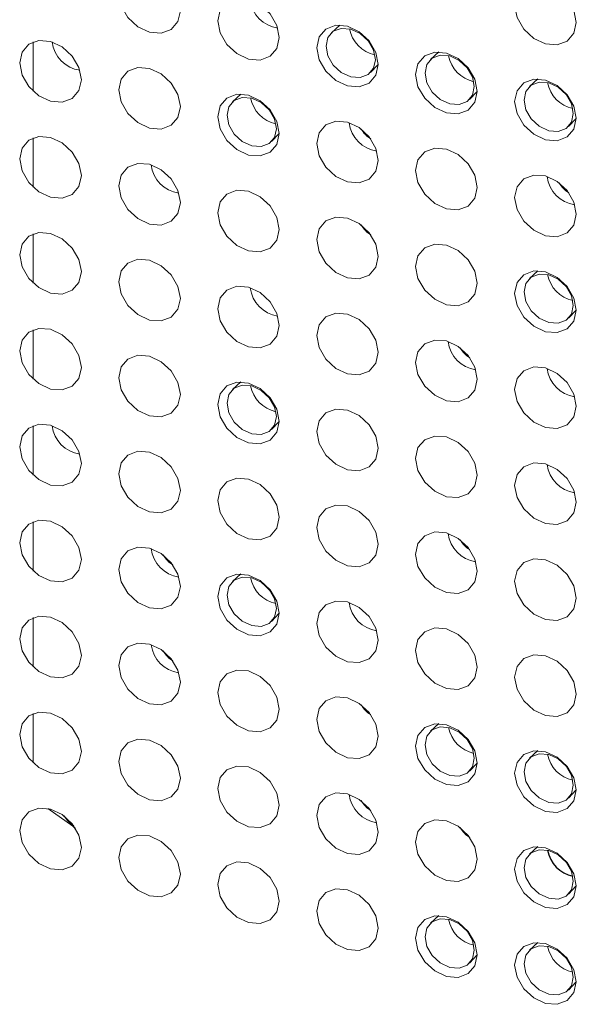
# Paper-space layout '_Trimetric' of a CAD drawing. Header units: millimetres. Extents: x -1485 to 1441, y -378 to 2620.
# Tile 8 of 86: x -1088 to -1068, y 933 to 968. Entities that reach past the tile are written whole.
import ezdxf

# ---------------------------------------------------------------- set-up
doc = ezdxf.new("R2010")
doc.units = ezdxf.units.MM

psp = doc.layouts.new('_Trimetric')

# ---------------------------------------------------------------- linework, layer by layer
at = {"color": 144, "linetype": 'Continuous', "lineweight": 18}
for p, q in [((-1076.432, 967.695), (-1076.728, 967.421)), ((-1087.394, 965.33), (-1087.394, 967.092)), ((-1072.895, 966.733), (-1073.191, 966.459)), ((-1075.338, 965.996), (-1075.057, 966.285)), ((-1069.357, 965.772), (-1069.653, 965.498)), ((-1071.8, 965.035), (-1071.519, 965.324)), ((-1068.262, 964.073), (-1067.982, 964.362)), ((-1087.394, 961.901), (-1087.394, 963.663)), ((-1087.394, 958.473), (-1087.394, 960.234)), ((-1069.357, 958.914), (-1069.653, 958.641)), ((-1068.262, 957.216), (-1067.982, 957.505)), ((-1087.394, 955.044), (-1087.394, 956.806)), ((-1087.394, 951.615), (-1087.394, 953.377)), ((-1087.394, 948.187), (-1087.394, 949.948)), ((-1087.394, 944.758), (-1087.394, 946.52)), ((-1087.394, 941.329), (-1087.394, 943.091)), ((-1072.895, 942.732), (-1073.191, 942.459)), ((-1069.357, 941.771), (-1069.653, 941.497)), ((-1071.8, 941.034), (-1071.519, 941.323)), ((-1068.262, 940.072), (-1067.982, 940.362)), ((-1072.895, 935.875), (-1073.191, 935.601)), ((-1071.8, 934.177), (-1071.519, 934.466))]:
    psp.add_line(p, q, dxfattribs=at)
at = {"color": 7, "linetype": 'Continuous', "lineweight": 25}
for p, q in [((-1079.97, 965.227), (-1080.266, 964.954)), ((-1078.875, 963.529), (-1078.595, 963.818)), ((-1079.97, 954.941), (-1080.266, 954.668)), ((-1078.875, 953.243), (-1078.595, 953.532)), ((-1079.97, 948.084), (-1080.266, 947.81)), ((-1078.875, 946.386), (-1078.595, 946.675)), ((-1069.357, 938.342), (-1069.653, 938.069)), ((-1068.262, 936.644), (-1067.982, 936.933)), ((-1069.357, 934.914), (-1069.653, 934.64)), ((-1068.262, 933.215), (-1067.982, 933.504))]:
    psp.add_line(p, q, dxfattribs=at)
at = {"color": 144, "linetype": 'Continuous', "lineweight": 18, "flags": 128}
for points in [[(-1082.132, 968.209), (-1082.216, 967.824), (-1082.455, 967.542), (-1082.812, 967.408), (-1083.234, 967.441), (-1083.655, 967.637), (-1084.013, 967.966), (-1084.252, 968.377), (-1084.336, 968.808), (-1084.252, 969.194), (-1084.013, 969.476), (-1083.655, 969.61), (-1083.234, 969.577), (-1082.812, 969.381), (-1082.455, 969.052), (-1082.216, 968.641), (-1082.132, 968.209)], [(-1067.982, 967.792), (-1068.065, 967.406), (-1068.304, 967.125), (-1068.662, 966.991), (-1069.083, 967.024), (-1069.505, 967.22), (-1069.862, 967.548), (-1070.101, 967.96), (-1070.185, 968.391), (-1070.101, 968.777), (-1069.862, 969.058), (-1069.505, 969.193), (-1069.083, 969.159), (-1068.662, 968.964), (-1068.304, 968.635), (-1068.065, 968.224), (-1067.982, 967.792)], [(-1078.595, 967.248), (-1078.678, 966.862), (-1078.917, 966.581), (-1079.275, 966.446), (-1079.696, 966.48), (-1080.118, 966.676), (-1080.475, 967.004), (-1080.714, 967.415), (-1080.798, 967.847), (-1080.714, 968.233), (-1080.475, 968.514), (-1080.118, 968.648), (-1079.696, 968.615), (-1079.275, 968.419), (-1078.917, 968.091), (-1078.678, 967.679), (-1078.595, 967.248)], [(-1075.057, 966.287), (-1075.141, 965.901), (-1075.38, 965.619), (-1075.737, 965.485), (-1076.159, 965.518), (-1076.58, 965.714), (-1076.938, 966.043), (-1077.176, 966.454), (-1077.26, 966.885), (-1077.176, 967.271), (-1076.938, 967.553), (-1076.58, 967.687), (-1076.159, 967.654), (-1075.737, 967.458), (-1075.38, 967.129), (-1075.141, 966.718), (-1075.057, 966.287)], [(-1075.163, 966.458), (-1075.23, 966.803), (-1075.421, 967.132), (-1075.707, 967.395), (-1076.044, 967.551), (-1076.381, 967.578), (-1076.667, 967.471), (-1076.858, 967.246), (-1076.925, 966.937), (-1076.858, 966.592), (-1076.667, 966.264), (-1076.381, 966.001), (-1076.044, 965.844), (-1075.707, 965.818), (-1075.421, 965.925), (-1075.23, 966.15), (-1075.163, 966.458)], [(-1085.67, 965.742), (-1085.754, 965.356), (-1085.993, 965.075), (-1086.35, 964.941), (-1086.772, 964.974), (-1087.193, 965.17), (-1087.551, 965.498), (-1087.789, 965.91), (-1087.873, 966.341), (-1087.789, 966.727), (-1087.551, 967.008), (-1087.193, 967.143), (-1086.772, 967.109), (-1086.35, 966.914), (-1085.993, 966.585), (-1085.754, 966.174), (-1085.67, 965.742)], [(-1071.519, 965.325), (-1071.603, 964.939), (-1071.842, 964.658), (-1072.199, 964.523), (-1072.621, 964.557), (-1073.042, 964.753), (-1073.4, 965.081), (-1073.639, 965.492), (-1073.723, 965.924), (-1073.639, 966.31), (-1073.4, 966.591), (-1073.042, 966.726), (-1072.621, 966.692), (-1072.199, 966.496), (-1071.842, 966.168), (-1071.603, 965.756), (-1071.519, 965.325)], [(-1071.626, 965.497), (-1071.693, 965.842), (-1071.884, 966.171), (-1072.169, 966.433), (-1072.506, 966.59), (-1072.843, 966.616), (-1073.129, 966.509), (-1073.32, 966.284), (-1073.387, 965.976), (-1073.32, 965.631), (-1073.129, 965.302), (-1072.843, 965.039), (-1072.506, 964.883), (-1072.169, 964.856), (-1071.884, 964.964), (-1071.693, 965.189), (-1071.626, 965.497)], [(-1082.132, 964.781), (-1082.216, 964.395), (-1082.455, 964.113), (-1082.812, 963.979), (-1083.234, 964.012), (-1083.655, 964.208), (-1084.013, 964.537), (-1084.252, 964.948), (-1084.336, 965.38), (-1084.252, 965.765), (-1084.013, 966.047), (-1083.655, 966.181), (-1083.234, 966.148), (-1082.812, 965.952), (-1082.455, 965.623), (-1082.216, 965.212), (-1082.132, 964.781)], [(-1067.982, 964.364), (-1068.065, 963.978), (-1068.304, 963.696), (-1068.662, 963.562), (-1069.083, 963.595), (-1069.505, 963.791), (-1069.862, 964.12), (-1070.101, 964.531), (-1070.185, 964.962), (-1070.101, 965.348), (-1069.862, 965.63), (-1069.505, 965.764), (-1069.083, 965.731), (-1068.662, 965.535), (-1068.304, 965.206), (-1068.065, 964.795), (-1067.982, 964.364)], [(-1068.088, 964.536), (-1068.155, 964.88), (-1068.346, 965.209), (-1068.632, 965.472), (-1068.969, 965.628), (-1069.306, 965.655), (-1069.591, 965.548), (-1069.782, 965.323), (-1069.849, 965.014), (-1069.782, 964.669), (-1069.591, 964.341), (-1069.306, 964.078), (-1068.969, 963.921), (-1068.632, 963.895), (-1068.346, 964.002), (-1068.155, 964.227), (-1068.088, 964.536)], [(-1078.595, 963.819), (-1078.678, 963.433), (-1078.917, 963.152), (-1079.275, 963.018), (-1079.696, 963.051), (-1080.118, 963.247), (-1080.475, 963.575), (-1080.714, 963.987), (-1080.798, 964.418), (-1080.714, 964.804), (-1080.475, 965.085), (-1080.118, 965.22), (-1079.696, 965.186), (-1079.275, 964.991), (-1078.917, 964.662), (-1078.678, 964.251), (-1078.595, 963.819)], [(-1078.701, 963.991), (-1078.768, 964.336), (-1078.959, 964.665), (-1079.245, 964.928), (-1079.582, 965.084), (-1079.919, 965.111), (-1080.204, 965.003), (-1080.395, 964.778), (-1080.462, 964.47), (-1080.395, 964.125), (-1080.204, 963.796), (-1079.919, 963.534), (-1079.582, 963.377), (-1079.245, 963.351), (-1078.959, 963.458), (-1078.768, 963.683), (-1078.701, 963.991)], [(-1075.057, 962.858), (-1075.141, 962.472), (-1075.38, 962.191), (-1075.737, 962.056), (-1076.159, 962.09), (-1076.58, 962.285), (-1076.938, 962.614), (-1077.176, 963.025), (-1077.26, 963.457), (-1077.176, 963.842), (-1076.938, 964.124), (-1076.58, 964.258), (-1076.159, 964.225), (-1075.737, 964.029), (-1075.38, 963.701), (-1075.141, 963.289), (-1075.057, 962.858)], [(-1085.67, 962.314), (-1085.754, 961.928), (-1085.993, 961.646), (-1086.35, 961.512), (-1086.772, 961.545), (-1087.193, 961.741), (-1087.551, 962.07), (-1087.789, 962.481), (-1087.873, 962.912), (-1087.789, 963.298), (-1087.551, 963.58), (-1087.193, 963.714), (-1086.772, 963.681), (-1086.35, 963.485), (-1085.993, 963.156), (-1085.754, 962.745), (-1085.67, 962.314)], [(-1071.519, 961.896), (-1071.603, 961.511), (-1071.842, 961.229), (-1072.199, 961.095), (-1072.621, 961.128), (-1073.042, 961.324), (-1073.4, 961.653), (-1073.639, 962.064), (-1073.723, 962.495), (-1073.639, 962.881), (-1073.4, 963.163), (-1073.042, 963.297), (-1072.621, 963.264), (-1072.199, 963.068), (-1071.842, 962.739), (-1071.603, 962.328), (-1071.519, 961.896)], [(-1082.132, 961.352), (-1082.216, 960.966), (-1082.455, 960.685), (-1082.812, 960.55), (-1083.234, 960.584), (-1083.655, 960.78), (-1084.013, 961.108), (-1084.252, 961.52), (-1084.336, 961.951), (-1084.252, 962.337), (-1084.013, 962.618), (-1083.655, 962.753), (-1083.234, 962.719), (-1082.812, 962.523), (-1082.455, 962.195), (-1082.216, 961.784), (-1082.132, 961.352)], [(-1067.982, 960.935), (-1068.065, 960.549), (-1068.304, 960.268), (-1068.662, 960.133), (-1069.083, 960.167), (-1069.505, 960.362), (-1069.862, 960.691), (-1070.101, 961.102), (-1070.185, 961.534), (-1070.101, 961.92), (-1069.862, 962.201), (-1069.505, 962.335), (-1069.083, 962.302), (-1068.662, 962.106), (-1068.304, 961.778), (-1068.065, 961.366), (-1067.982, 960.935)], [(-1078.595, 960.391), (-1078.678, 960.005), (-1078.917, 959.723), (-1079.275, 959.589), (-1079.696, 959.622), (-1080.118, 959.818), (-1080.475, 960.147), (-1080.714, 960.558), (-1080.798, 960.989), (-1080.714, 961.375), (-1080.475, 961.657), (-1080.118, 961.791), (-1079.696, 961.758), (-1079.275, 961.562), (-1078.917, 961.233), (-1078.678, 960.822), (-1078.595, 960.391)], [(-1075.057, 959.429), (-1075.141, 959.043), (-1075.38, 958.762), (-1075.737, 958.628), (-1076.159, 958.661), (-1076.58, 958.857), (-1076.938, 959.185), (-1077.176, 959.597), (-1077.26, 960.028), (-1077.176, 960.414), (-1076.938, 960.695), (-1076.58, 960.83), (-1076.159, 960.796), (-1075.737, 960.6), (-1075.38, 960.272), (-1075.141, 959.861), (-1075.057, 959.429)], [(-1085.67, 958.885), (-1085.754, 958.499), (-1085.993, 958.218), (-1086.35, 958.083), (-1086.772, 958.117), (-1087.193, 958.312), (-1087.551, 958.641), (-1087.789, 959.052), (-1087.873, 959.484), (-1087.789, 959.87), (-1087.551, 960.151), (-1087.193, 960.285), (-1086.772, 960.252), (-1086.35, 960.056), (-1085.993, 959.728), (-1085.754, 959.316), (-1085.67, 958.885)], [(-1071.519, 958.468), (-1071.603, 958.082), (-1071.842, 957.8), (-1072.199, 957.666), (-1072.621, 957.699), (-1073.042, 957.895), (-1073.4, 958.224), (-1073.639, 958.635), (-1073.723, 959.067), (-1073.639, 959.452), (-1073.4, 959.734), (-1073.042, 959.868), (-1072.621, 959.835), (-1072.199, 959.639), (-1071.842, 959.31), (-1071.603, 958.899), (-1071.519, 958.468)], [(-1082.132, 957.923), (-1082.216, 957.538), (-1082.455, 957.256), (-1082.812, 957.122), (-1083.234, 957.155), (-1083.655, 957.351), (-1084.013, 957.68), (-1084.252, 958.091), (-1084.336, 958.522), (-1084.252, 958.908), (-1084.013, 959.19), (-1083.655, 959.324), (-1083.234, 959.291), (-1082.812, 959.095), (-1082.455, 958.766), (-1082.216, 958.355), (-1082.132, 957.923)], [(-1067.982, 957.506), (-1068.065, 957.12), (-1068.304, 956.839), (-1068.662, 956.705), (-1069.083, 956.738), (-1069.505, 956.934), (-1069.862, 957.262), (-1070.101, 957.674), (-1070.185, 958.105), (-1070.101, 958.491), (-1069.862, 958.772), (-1069.505, 958.907), (-1069.083, 958.873), (-1068.662, 958.678), (-1068.304, 958.349), (-1068.065, 957.938), (-1067.982, 957.506)], [(-1068.088, 957.678), (-1068.155, 958.023), (-1068.346, 958.352), (-1068.632, 958.614), (-1068.969, 958.771), (-1069.306, 958.798), (-1069.591, 958.69), (-1069.782, 958.465), (-1069.849, 958.157), (-1069.782, 957.812), (-1069.591, 957.483), (-1069.306, 957.221), (-1068.969, 957.064), (-1068.632, 957.037), (-1068.346, 957.145), (-1068.155, 957.37), (-1068.088, 957.678)], [(-1068.594, 958.629), (-1068.504, 958.496), (-1068.489, 958.477)], [(-1078.595, 956.962), (-1078.678, 956.576), (-1078.917, 956.295), (-1079.275, 956.16), (-1079.696, 956.194), (-1080.118, 956.389), (-1080.475, 956.718), (-1080.714, 957.129), (-1080.798, 957.561), (-1080.714, 957.947), (-1080.475, 958.228), (-1080.118, 958.362), (-1079.696, 958.329), (-1079.275, 958.133), (-1078.917, 957.805), (-1078.678, 957.393), (-1078.595, 956.962)], [(-1075.057, 956.001), (-1075.141, 955.615), (-1075.38, 955.333), (-1075.737, 955.199), (-1076.159, 955.232), (-1076.58, 955.428), (-1076.938, 955.757), (-1077.176, 956.168), (-1077.26, 956.599), (-1077.176, 956.985), (-1076.938, 957.267), (-1076.58, 957.401), (-1076.159, 957.368), (-1075.737, 957.172), (-1075.38, 956.843), (-1075.141, 956.432), (-1075.057, 956.001)], [(-1085.67, 955.456), (-1085.754, 955.07), (-1085.993, 954.789), (-1086.35, 954.655), (-1086.772, 954.688), (-1087.193, 954.884), (-1087.551, 955.212), (-1087.789, 955.624), (-1087.873, 956.055), (-1087.789, 956.441), (-1087.551, 956.722), (-1087.193, 956.857), (-1086.772, 956.823), (-1086.35, 956.628), (-1085.993, 956.299), (-1085.754, 955.888), (-1085.67, 955.456)], [(-1071.519, 955.039), (-1071.603, 954.653), (-1071.842, 954.372), (-1072.199, 954.237), (-1072.621, 954.271), (-1073.042, 954.467), (-1073.4, 954.795), (-1073.639, 955.206), (-1073.723, 955.638), (-1073.639, 956.024), (-1073.4, 956.305), (-1073.042, 956.44), (-1072.621, 956.406), (-1072.199, 956.21), (-1071.842, 955.882), (-1071.603, 955.47), (-1071.519, 955.039)], [(-1082.132, 954.495), (-1082.216, 954.109), (-1082.455, 953.827), (-1082.812, 953.693), (-1083.234, 953.726), (-1083.655, 953.922), (-1084.013, 954.251), (-1084.252, 954.662), (-1084.336, 955.094), (-1084.252, 955.479), (-1084.013, 955.761), (-1083.655, 955.895), (-1083.234, 955.862), (-1082.812, 955.666), (-1082.455, 955.337), (-1082.216, 954.926), (-1082.132, 954.495)], [(-1067.982, 954.078), (-1068.065, 953.692), (-1068.304, 953.41), (-1068.662, 953.276), (-1069.083, 953.309), (-1069.505, 953.505), (-1069.862, 953.834), (-1070.101, 954.245), (-1070.185, 954.676), (-1070.101, 955.062), (-1069.862, 955.344), (-1069.505, 955.478), (-1069.083, 955.445), (-1068.662, 955.249), (-1068.304, 954.92), (-1068.065, 954.509), (-1067.982, 954.078)], [(-1078.595, 953.533), (-1078.678, 953.147), (-1078.917, 952.866), (-1079.275, 952.732), (-1079.696, 952.765), (-1080.118, 952.961), (-1080.475, 953.289), (-1080.714, 953.701), (-1080.798, 954.132), (-1080.714, 954.518), (-1080.475, 954.799), (-1080.118, 954.934), (-1079.696, 954.9), (-1079.275, 954.705), (-1078.917, 954.376), (-1078.678, 953.965), (-1078.595, 953.533)], [(-1078.701, 953.705), (-1078.768, 954.05), (-1078.959, 954.379), (-1079.245, 954.642), (-1079.582, 954.798), (-1079.919, 954.825), (-1080.204, 954.717), (-1080.395, 954.492), (-1080.462, 954.184), (-1080.395, 953.839), (-1080.204, 953.51), (-1079.919, 953.248), (-1079.582, 953.091), (-1079.245, 953.064), (-1078.959, 953.172), (-1078.768, 953.397), (-1078.701, 953.705)], [(-1075.057, 952.572), (-1075.141, 952.186), (-1075.38, 951.905), (-1075.737, 951.77), (-1076.159, 951.804), (-1076.58, 951.999), (-1076.938, 952.328), (-1077.176, 952.739), (-1077.26, 953.171), (-1077.176, 953.556), (-1076.938, 953.838), (-1076.58, 953.972), (-1076.159, 953.939), (-1075.737, 953.743), (-1075.38, 953.415), (-1075.141, 953.003), (-1075.057, 952.572)], [(-1085.67, 952.028), (-1085.754, 951.642), (-1085.993, 951.36), (-1086.35, 951.226), (-1086.772, 951.259), (-1087.193, 951.455), (-1087.551, 951.784), (-1087.789, 952.195), (-1087.873, 952.626), (-1087.789, 953.012), (-1087.551, 953.294), (-1087.193, 953.428), (-1086.772, 953.395), (-1086.35, 953.199), (-1085.993, 952.87), (-1085.754, 952.459), (-1085.67, 952.028)], [(-1071.519, 951.61), (-1071.603, 951.225), (-1071.842, 950.943), (-1072.199, 950.809), (-1072.621, 950.842), (-1073.042, 951.038), (-1073.4, 951.366), (-1073.639, 951.778), (-1073.723, 952.209), (-1073.639, 952.595), (-1073.4, 952.877), (-1073.042, 953.011), (-1072.621, 952.978), (-1072.199, 952.782), (-1071.842, 952.453), (-1071.603, 952.042), (-1071.519, 951.61)], [(-1082.132, 951.066), (-1082.216, 950.68), (-1082.455, 950.399), (-1082.812, 950.264), (-1083.234, 950.298), (-1083.655, 950.494), (-1084.013, 950.822), (-1084.252, 951.234), (-1084.336, 951.665), (-1084.252, 952.051), (-1084.013, 952.332), (-1083.655, 952.467), (-1083.234, 952.433), (-1082.812, 952.237), (-1082.455, 951.909), (-1082.216, 951.497), (-1082.132, 951.066)], [(-1067.982, 950.649), (-1068.065, 950.263), (-1068.304, 949.982), (-1068.662, 949.847), (-1069.083, 949.881), (-1069.505, 950.076), (-1069.862, 950.405), (-1070.101, 950.816), (-1070.185, 951.248), (-1070.101, 951.634), (-1069.862, 951.915), (-1069.505, 952.049), (-1069.083, 952.016), (-1068.662, 951.82), (-1068.304, 951.492), (-1068.065, 951.08), (-1067.982, 950.649)], [(-1078.595, 950.105), (-1078.678, 949.719), (-1078.917, 949.437), (-1079.275, 949.303), (-1079.696, 949.336), (-1080.118, 949.532), (-1080.475, 949.861), (-1080.714, 950.272), (-1080.798, 950.703), (-1080.714, 951.089), (-1080.475, 951.371), (-1080.118, 951.505), (-1079.696, 951.472), (-1079.275, 951.276), (-1078.917, 950.947), (-1078.678, 950.536), (-1078.595, 950.105)], [(-1075.057, 949.143), (-1075.141, 948.757), (-1075.38, 948.476), (-1075.737, 948.342), (-1076.159, 948.375), (-1076.58, 948.571), (-1076.938, 948.899), (-1077.176, 949.311), (-1077.26, 949.742), (-1077.176, 950.128), (-1076.938, 950.409), (-1076.58, 950.544), (-1076.159, 950.51), (-1075.737, 950.314), (-1075.38, 949.986), (-1075.141, 949.575), (-1075.057, 949.143)], [(-1085.67, 948.599), (-1085.754, 948.213), (-1085.993, 947.932), (-1086.35, 947.797), (-1086.772, 947.831), (-1087.193, 948.026), (-1087.551, 948.355), (-1087.789, 948.766), (-1087.873, 949.198), (-1087.789, 949.584), (-1087.551, 949.865), (-1087.193, 949.999), (-1086.772, 949.966), (-1086.35, 949.77), (-1085.993, 949.442), (-1085.754, 949.03), (-1085.67, 948.599)], [(-1071.519, 948.182), (-1071.603, 947.796), (-1071.842, 947.514), (-1072.199, 947.38), (-1072.621, 947.413), (-1073.042, 947.609), (-1073.4, 947.938), (-1073.639, 948.349), (-1073.723, 948.781), (-1073.639, 949.166), (-1073.4, 949.448), (-1073.042, 949.582), (-1072.621, 949.549), (-1072.199, 949.353), (-1071.842, 949.024), (-1071.603, 948.613), (-1071.519, 948.182)], [(-1082.132, 947.637), (-1082.216, 947.252), (-1082.455, 946.97), (-1082.812, 946.836), (-1083.234, 946.869), (-1083.655, 947.065), (-1084.013, 947.394), (-1084.252, 947.805), (-1084.336, 948.236), (-1084.252, 948.622), (-1084.013, 948.904), (-1083.655, 949.038), (-1083.234, 949.005), (-1082.812, 948.809), (-1082.455, 948.48), (-1082.216, 948.069), (-1082.132, 947.637)], [(-1067.982, 947.22), (-1068.065, 946.834), (-1068.304, 946.553), (-1068.662, 946.419), (-1069.083, 946.452), (-1069.505, 946.648), (-1069.862, 946.976), (-1070.101, 947.388), (-1070.185, 947.819), (-1070.101, 948.205), (-1069.862, 948.486), (-1069.505, 948.621), (-1069.083, 948.587), (-1068.662, 948.392), (-1068.304, 948.063), (-1068.065, 947.652), (-1067.982, 947.22)], [(-1078.595, 946.676), (-1078.678, 946.29), (-1078.917, 946.009), (-1079.275, 945.874), (-1079.696, 945.908), (-1080.118, 946.103), (-1080.475, 946.432), (-1080.714, 946.843), (-1080.798, 947.275), (-1080.714, 947.661), (-1080.475, 947.942), (-1080.118, 948.076), (-1079.696, 948.043), (-1079.275, 947.847), (-1078.917, 947.519), (-1078.678, 947.107), (-1078.595, 946.676)], [(-1078.701, 946.848), (-1078.768, 947.193), (-1078.959, 947.522), (-1079.245, 947.784), (-1079.582, 947.941), (-1079.919, 947.967), (-1080.204, 947.86), (-1080.395, 947.635), (-1080.462, 947.327), (-1080.395, 946.982), (-1080.204, 946.653), (-1079.919, 946.39), (-1079.582, 946.234), (-1079.245, 946.207), (-1078.959, 946.315), (-1078.768, 946.54), (-1078.701, 946.848)], [(-1079.159, 947.721), (-1079.117, 947.665), (-1078.938, 947.494)], [(-1075.057, 945.714), (-1075.141, 945.329), (-1075.38, 945.047), (-1075.737, 944.913), (-1076.159, 944.946), (-1076.58, 945.142), (-1076.938, 945.471), (-1077.176, 945.882), (-1077.26, 946.313), (-1077.176, 946.699), (-1076.938, 946.981), (-1076.58, 947.115), (-1076.159, 947.082), (-1075.737, 946.886), (-1075.38, 946.557), (-1075.141, 946.146), (-1075.057, 945.714)], [(-1085.67, 945.17), (-1085.754, 944.784), (-1085.993, 944.503), (-1086.35, 944.369), (-1086.772, 944.402), (-1087.193, 944.598), (-1087.551, 944.926), (-1087.789, 945.338), (-1087.873, 945.769), (-1087.789, 946.155), (-1087.551, 946.436), (-1087.193, 946.571), (-1086.772, 946.537), (-1086.35, 946.342), (-1085.993, 946.013), (-1085.754, 945.602), (-1085.67, 945.17)], [(-1071.519, 944.753), (-1071.603, 944.367), (-1071.842, 944.086), (-1072.199, 943.951), (-1072.621, 943.985), (-1073.042, 944.181), (-1073.4, 944.509), (-1073.639, 944.92), (-1073.723, 945.352), (-1073.639, 945.738), (-1073.4, 946.019), (-1073.042, 946.154), (-1072.621, 946.12), (-1072.199, 945.924), (-1071.842, 945.596), (-1071.603, 945.184), (-1071.519, 944.753)], [(-1082.132, 944.209), (-1082.216, 943.823), (-1082.455, 943.541), (-1082.812, 943.407), (-1083.234, 943.44), (-1083.655, 943.636), (-1084.013, 943.965), (-1084.252, 944.376), (-1084.336, 944.808), (-1084.252, 945.193), (-1084.013, 945.475), (-1083.655, 945.609), (-1083.234, 945.576), (-1082.812, 945.38), (-1082.455, 945.051), (-1082.216, 944.64), (-1082.132, 944.209)], [(-1067.982, 943.792), (-1068.065, 943.406), (-1068.304, 943.124), (-1068.662, 942.99), (-1069.083, 943.023), (-1069.505, 943.219), (-1069.862, 943.548), (-1070.101, 943.959), (-1070.185, 944.39), (-1070.101, 944.776), (-1069.862, 945.058), (-1069.505, 945.192), (-1069.083, 945.159), (-1068.662, 944.963), (-1068.304, 944.634), (-1068.065, 944.223), (-1067.982, 943.792)], [(-1078.595, 943.247), (-1078.678, 942.861), (-1078.917, 942.58), (-1079.275, 942.446), (-1079.696, 942.479), (-1080.118, 942.675), (-1080.475, 943.003), (-1080.714, 943.415), (-1080.798, 943.846), (-1080.714, 944.232), (-1080.475, 944.513), (-1080.118, 944.648), (-1079.696, 944.614), (-1079.275, 944.419), (-1078.917, 944.09), (-1078.678, 943.679), (-1078.595, 943.247)], [(-1075.057, 942.286), (-1075.141, 941.9), (-1075.38, 941.619), (-1075.737, 941.484), (-1076.159, 941.517), (-1076.58, 941.713), (-1076.938, 942.042), (-1077.176, 942.453), (-1077.26, 942.885), (-1077.176, 943.27), (-1076.938, 943.552), (-1076.58, 943.686), (-1076.159, 943.653), (-1075.737, 943.457), (-1075.38, 943.129), (-1075.141, 942.717), (-1075.057, 942.286)], [(-1085.67, 941.742), (-1085.754, 941.356), (-1085.993, 941.074), (-1086.35, 940.94), (-1086.772, 940.973), (-1087.193, 941.169), (-1087.551, 941.498), (-1087.789, 941.909), (-1087.873, 942.34), (-1087.789, 942.726), (-1087.551, 943.008), (-1087.193, 943.142), (-1086.772, 943.109), (-1086.35, 942.913), (-1085.993, 942.584), (-1085.754, 942.173), (-1085.67, 941.742)], [(-1071.519, 941.324), (-1071.603, 940.939), (-1071.842, 940.657), (-1072.199, 940.523), (-1072.621, 940.556), (-1073.042, 940.752), (-1073.4, 941.08), (-1073.639, 941.492), (-1073.723, 941.923), (-1073.639, 942.309), (-1073.4, 942.591), (-1073.042, 942.725), (-1072.621, 942.692), (-1072.199, 942.496), (-1071.842, 942.167), (-1071.603, 941.756), (-1071.519, 941.324)], [(-1071.626, 941.496), (-1071.693, 941.841), (-1071.884, 942.17), (-1072.169, 942.433), (-1072.506, 942.589), (-1072.843, 942.616), (-1073.129, 942.508), (-1073.32, 942.283), (-1073.387, 941.975), (-1073.32, 941.63), (-1073.129, 941.301), (-1072.843, 941.039), (-1072.506, 940.882), (-1072.169, 940.856), (-1071.884, 940.963), (-1071.693, 941.188), (-1071.626, 941.496)], [(-1072.084, 942.37), (-1072.042, 942.314), (-1071.862, 942.143)], [(-1082.132, 940.78), (-1082.216, 940.394), (-1082.455, 940.113), (-1082.812, 939.978), (-1083.234, 940.012), (-1083.655, 940.208), (-1084.013, 940.536), (-1084.252, 940.948), (-1084.336, 941.379), (-1084.252, 941.765), (-1084.013, 942.046), (-1083.655, 942.181), (-1083.234, 942.147), (-1082.812, 941.951), (-1082.455, 941.623), (-1082.216, 941.211), (-1082.132, 940.78)], [(-1067.982, 940.363), (-1068.065, 939.977), (-1068.304, 939.696), (-1068.662, 939.561), (-1069.083, 939.595), (-1069.505, 939.79), (-1069.862, 940.119), (-1070.101, 940.53), (-1070.185, 940.962), (-1070.101, 941.348), (-1069.862, 941.629), (-1069.505, 941.763), (-1069.083, 941.73), (-1068.662, 941.534), (-1068.304, 941.206), (-1068.065, 940.794), (-1067.982, 940.363)], [(-1068.088, 940.535), (-1068.155, 940.88), (-1068.346, 941.208), (-1068.632, 941.471), (-1068.969, 941.628), (-1069.306, 941.654), (-1069.591, 941.547), (-1069.782, 941.322), (-1069.849, 941.014), (-1069.782, 940.669), (-1069.591, 940.34), (-1069.306, 940.077), (-1068.969, 939.921), (-1068.632, 939.894), (-1068.346, 940.001), (-1068.155, 940.226), (-1068.088, 940.535)], [(-1078.595, 939.819), (-1078.678, 939.433), (-1078.917, 939.151), (-1079.275, 939.017), (-1079.696, 939.05), (-1080.118, 939.246), (-1080.475, 939.575), (-1080.714, 939.986), (-1080.798, 940.417), (-1080.714, 940.803), (-1080.475, 941.085), (-1080.118, 941.219), (-1079.696, 941.186), (-1079.275, 940.99), (-1078.917, 940.661), (-1078.678, 940.25), (-1078.595, 939.819)], [(-1075.057, 938.857), (-1075.141, 938.471), (-1075.38, 938.19), (-1075.737, 938.056), (-1076.159, 938.089), (-1076.58, 938.285), (-1076.938, 938.613), (-1077.176, 939.025), (-1077.26, 939.456), (-1077.176, 939.842), (-1076.938, 940.123), (-1076.58, 940.258), (-1076.159, 940.224), (-1075.737, 940.028), (-1075.38, 939.7), (-1075.141, 939.289), (-1075.057, 938.857)], [(-1085.67, 938.313), (-1085.754, 937.927), (-1085.993, 937.646), (-1086.35, 937.511), (-1086.772, 937.545), (-1087.193, 937.74), (-1087.551, 938.069), (-1087.789, 938.48), (-1087.873, 938.912), (-1087.789, 939.298), (-1087.551, 939.579), (-1087.193, 939.713), (-1086.772, 939.68), (-1086.35, 939.484), (-1085.993, 939.156), (-1085.754, 938.744), (-1085.67, 938.313)], [(-1085.874, 938.987), (-1085.976, 939.069), (-1086.873, 939.703)], [(-1071.519, 937.896), (-1071.603, 937.51), (-1071.842, 937.228), (-1072.199, 937.094), (-1072.621, 937.127), (-1073.042, 937.323), (-1073.4, 937.652), (-1073.639, 938.063), (-1073.723, 938.495), (-1073.639, 938.88), (-1073.4, 939.162), (-1073.042, 939.296), (-1072.621, 939.263), (-1072.199, 939.067), (-1071.842, 938.738), (-1071.603, 938.327), (-1071.519, 937.896)], [(-1082.132, 937.351), (-1082.216, 936.966), (-1082.455, 936.684), (-1082.812, 936.55), (-1083.234, 936.583), (-1083.655, 936.779), (-1084.013, 937.108), (-1084.252, 937.519), (-1084.336, 937.95), (-1084.252, 938.336), (-1084.013, 938.618), (-1083.655, 938.752), (-1083.234, 938.719), (-1082.812, 938.523), (-1082.455, 938.194), (-1082.216, 937.783), (-1082.132, 937.351)], [(-1067.982, 936.934), (-1068.065, 936.548), (-1068.304, 936.267), (-1068.662, 936.133), (-1069.083, 936.166), (-1069.505, 936.362), (-1069.862, 936.69), (-1070.101, 937.102), (-1070.185, 937.533), (-1070.101, 937.919), (-1069.862, 938.2), (-1069.505, 938.335), (-1069.083, 938.301), (-1068.662, 938.106), (-1068.304, 937.777), (-1068.065, 937.366), (-1067.982, 936.934)], [(-1068.088, 937.106), (-1068.155, 937.451), (-1068.346, 937.78), (-1068.632, 938.042), (-1068.969, 938.199), (-1069.306, 938.226), (-1069.591, 938.118), (-1069.782, 937.893), (-1069.849, 937.585), (-1069.782, 937.24), (-1069.591, 936.911), (-1069.306, 936.649), (-1068.969, 936.492), (-1068.632, 936.465), (-1068.346, 936.573), (-1068.155, 936.798), (-1068.088, 937.106)], [(-1078.595, 936.39), (-1078.678, 936.004), (-1078.917, 935.723), (-1079.275, 935.588), (-1079.696, 935.622), (-1080.118, 935.817), (-1080.475, 936.146), (-1080.714, 936.557), (-1080.798, 936.989), (-1080.714, 937.375), (-1080.475, 937.656), (-1080.118, 937.79), (-1079.696, 937.757), (-1079.275, 937.561), (-1078.917, 937.233), (-1078.678, 936.821), (-1078.595, 936.39)], [(-1075.057, 935.428), (-1075.141, 935.043), (-1075.38, 934.761), (-1075.737, 934.627), (-1076.159, 934.66), (-1076.58, 934.856), (-1076.938, 935.185), (-1077.176, 935.596), (-1077.26, 936.027), (-1077.176, 936.413), (-1076.938, 936.695), (-1076.58, 936.829), (-1076.159, 936.796), (-1075.737, 936.6), (-1075.38, 936.271), (-1075.141, 935.86), (-1075.057, 935.428)], [(-1071.519, 934.467), (-1071.603, 934.081), (-1071.842, 933.8), (-1072.199, 933.665), (-1072.621, 933.699), (-1073.042, 933.895), (-1073.4, 934.223), (-1073.639, 934.634), (-1073.723, 935.066), (-1073.639, 935.452), (-1073.4, 935.733), (-1073.042, 935.868), (-1072.621, 935.834), (-1072.199, 935.638), (-1071.842, 935.31), (-1071.603, 934.898), (-1071.519, 934.467)], [(-1071.626, 934.639), (-1071.693, 934.984), (-1071.884, 935.313), (-1072.169, 935.575), (-1072.506, 935.732), (-1072.843, 935.758), (-1073.129, 935.651), (-1073.32, 935.426), (-1073.387, 935.118), (-1073.32, 934.773), (-1073.129, 934.444), (-1072.843, 934.181), (-1072.506, 934.025), (-1072.169, 933.998), (-1071.884, 934.106), (-1071.693, 934.331), (-1071.626, 934.639)], [(-1067.982, 933.506), (-1068.065, 933.12), (-1068.304, 932.838), (-1068.662, 932.704), (-1069.083, 932.737), (-1069.505, 932.933), (-1069.862, 933.262), (-1070.101, 933.673), (-1070.185, 934.104), (-1070.101, 934.49), (-1069.862, 934.772), (-1069.505, 934.906), (-1069.083, 934.873), (-1068.662, 934.677), (-1068.304, 934.348), (-1068.065, 933.937), (-1067.982, 933.506)], [(-1068.088, 933.678), (-1068.155, 934.022), (-1068.346, 934.351), (-1068.632, 934.614), (-1068.969, 934.77), (-1069.306, 934.797), (-1069.591, 934.69), (-1069.782, 934.465), (-1069.849, 934.156), (-1069.782, 933.811), (-1069.591, 933.483), (-1069.306, 933.22), (-1068.969, 933.063), (-1068.632, 933.037), (-1068.346, 933.144), (-1068.155, 933.369), (-1068.088, 933.678)]]:
    psp.add_lwpolyline(points, dxfattribs=at)
at = {"color": 144, "linetype": 'Continuous', "lineweight": 18}
for centre, radius, start, end in [((-1078.481, 968.733), 1.162, 186.7476, 261.8625), ((-1074.932, 967.783), 1.177, 190.8306, 257.7794), ((-1085.556, 967.228), 1.162, 186.7477, 261.8624), ((-1071.394, 966.822), 1.177, 190.8307, 257.7793), ((-1067.856, 965.861), 1.177, 190.8358, 257.7743), ((-1078.469, 965.316), 1.177, 190.8317, 257.7784), ((-1074.943, 964.343), 1.162, 186.7493, 261.8608), ((-1074.856, 964.428), 0.928, 208.8237, 239.7863), ((-1082.019, 962.838), 1.162, 186.7507, 261.8593), ((-1067.868, 962.42), 1.162, 186.7488, 261.8613), ((-1067.781, 962.505), 0.928, 208.8238, 239.7862), ((-1074.856, 961), 0.928, 208.8226, 239.7874), ((-1067.856, 959.003), 1.177, 190.8354, 257.7746), ((-1078.479, 958.449), 1.164, 187.2118, 261.1565), ((-1071.406, 956.525), 1.162, 186.7475, 261.8626), ((-1071.319, 956.609), 0.928, 208.8212, 239.7889), ((-1067.868, 955.563), 1.162, 186.749, 261.8611), ((-1078.469, 955.03), 1.177, 190.832, 257.7781), ((-1085.556, 953.513), 1.162, 186.7518, 261.8582), ((-1067.868, 952.134), 1.162, 186.7501, 261.8599), ((-1071.406, 949.667), 1.162, 186.7502, 261.8599), ((-1071.319, 949.752), 0.928, 208.8247, 239.7854), ((-1082.019, 949.123), 1.162, 186.7486, 261.8615), ((-1081.932, 949.208), 0.928, 208.8252, 239.7848), ((-1078.469, 948.173), 1.177, 190.8306, 257.7795), ((-1074.943, 947.2), 1.162, 186.7514, 261.8587), ((-1082.017, 945.696), 1.164, 187.2118, 261.1565), ((-1081.932, 945.779), 0.928, 208.8252, 239.7849), ((-1074.856, 943.856), 0.928, 208.8248, 239.7852), ((-1071.394, 942.821), 1.177, 190.8329, 257.7772), ((-1067.856, 941.86), 1.177, 190.8321, 257.7779), ((-1074.943, 940.343), 1.162, 186.7503, 261.8598), ((-1074.856, 940.428), 0.928, 208.8238, 239.7863), ((-1085.469, 939.883), 0.928, 208.8217, 239.7884), ((-1071.319, 939.466), 0.928, 208.8234, 239.7867), ((-1071.394, 935.964), 1.177, 190.8337, 257.7764), ((-1067.856, 935.003), 1.177, 190.8341, 257.776)]:
    psp.add_arc(centre, radius, start, end, dxfattribs=at)
at = {"color": 7, "linetype": 'Continuous', "lineweight": 25}
psp.add_arc((-1067.856, 938.431), 1.177, 190.8339, 257.7762, dxfattribs=at)

doc.saveas('drawing.dxf')
